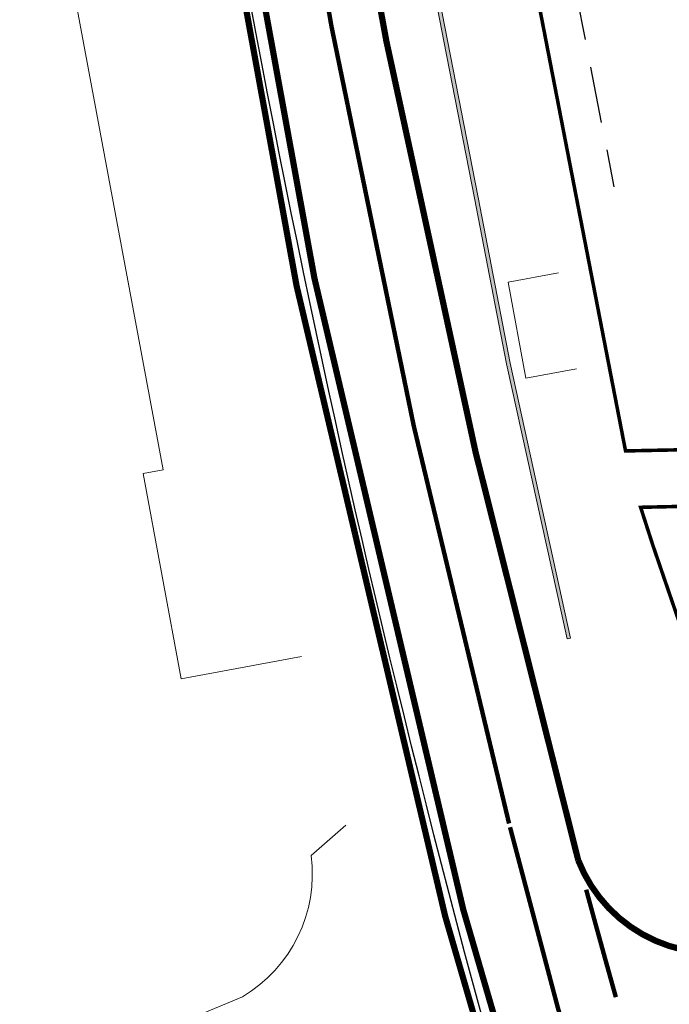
# Model space of a CAD drawing. Extents: x 779 to 3668, y -1329 to 9570.
# Tile 3 of 106: x 2342 to 2379, y -1297 to -1241. Entities that reach past the tile are written whole.
import ezdxf

# ---------------------------------------------------------------- set-up
doc = ezdxf.new("R2010")
doc.units = 0
for name, pattern in [('ACAD_ISO03W100', [30, 12, -18]), ('CENTER2', [1.125, 0.75, -0.125, 0.125, -0.125]), ('CIĄGłA', [0]), ('HIDDEN2', [4.7625, 3.175, -1.5875])]:
    doc.linetypes.add(name, pattern=pattern)
for name, color, linetype, lineweight in [('AGP1_granica_opracow', 7, 'Continuous', 15), ('AGP1_HATCH', 7, 'Continuous', 5), ('Y_OZN_POZ', 251, 'Continuous', 5), ('zz-legenda', 7, 'Continuous', 13)]:
    doc.layers.add(name, color=color, linetype=linetype, lineweight=lineweight)

msp = doc.modelspace()

# ---------------------------------------------------------------- hatches: boundary and pattern name
at = {"layer": 'AGP1_HATCH', "true_color": 0xf8991e, "transparency": 33554579}
h = msp.add_hatch(color=30, dxfattribs=at)
h.dxf.hatch_style = 1
h.paths.add_polyline_path([(2359.343, -1206.502), (2360.423, -1212.022), (2362.303, -1221.652), (2364.183, -1231.242), (2366.313, -1242.242), (2368.043, -1251.102), (2369.853, -1260.434), (2373.264, -1275.957), (2373.459, -1275.915), (2370.049, -1260.394), (2368.239, -1251.063), (2366.509, -1242.203), (2364.379, -1231.203), (2362.499, -1221.613), (2360.619, -1211.983), (2359.539, -1206.463)])

# ---------------------------------------------------------------- linework, layer by layer
at = {"color": 3, "linetype": 'HIDDEN2', "lineweight": 30}
msp.add_lwpolyline([(2362.406, -1180.947), (2366.452, -1201.906), (2368.111, -1210.576), (2371.833, -1229.683), (2375.907, -1250.453)], dxfattribs=at)
at = {"color": 18, "linetype": 'CIĄGłA', "lineweight": 5, "true_color": 0x000000}
msp.add_lwpolyline([(2359.343, -1206.502), (2360.423, -1212.022), (2362.303, -1221.652), (2364.183, -1231.242), (2366.313, -1242.242), (2368.043, -1251.102), (2369.853, -1260.434), (2373.264, -1275.957), (2373.459, -1275.915), (2370.049, -1260.394), (2368.239, -1251.063), (2366.509, -1242.203), (2364.379, -1231.203), (2362.499, -1221.613), (2360.619, -1211.983), (2359.539, -1206.463)], close=True, dxfattribs=at)
msp.add_lwpolyline([(2377.102, -1326.541, -0.038363), (2351.948, -1219.858, 2.343979)], format="xyb")
at = {"layer": 'AGP1_granica_opracow', "color": 5, "linetype": 'CENTER2', "lineweight": 9, "ltscale": 5, "const_width": 0.2}
msp.add_lwpolyline([(2405.833, -1186.152), (2399.523, -1171.482), (2366.993, -1182.902), (2365.963, -1183.262), (2360.993, -1185.012), (2364.913, -1205.302), (2368.303, -1222.782), (2376.563, -1265.352), (2380.933, -1265.262), (2380.943, -1268.452), (2377.413, -1268.532), (2378.103, -1270.672), (2383.923, -1287.662), (2388.483, -1290.372), (2393.963, -1288.272), (2397.353, -1286.912), (2417.513, -1278.772), (2424.843, -1282.852)], dxfattribs=at)
at = {"layer": 'Y_OZN_POZ', "linetype": 'ACAD_ISO03W100', "ltscale": 0.1, "const_width": 0.25}
msp.add_lwpolyline([(2369.991, -1286.364, -0.02415), (2356.051, -1218.694)], format="xyb", dxfattribs=at)
at = {"layer": 'Y_OZN_POZ'}
for points, const_width in [([(2373.894, -1288.442, -0.024492), (2358.793, -1218.889)], 0.35), ([(2377.611, -1326.349, -0.038363), (2352.446, -1219.621, -0.038363)], 0.35), ([(2376.587, -1326.712, -0.038363), (2351.443, -1220.074, -0.038363)], 0.35), ([(2378.511, -1316.738, -0.010946), (2370.045, -1286.576, -0.010946)], 0.25), ([(2373.894, -1288.442, 0.330012), (2382.197, -1293.648, -1.49647)], 0.35)]:
    msp.add_lwpolyline(points, format="xyb", dxfattribs=dict(at, const_width=const_width))
at = {"layer": 'Y_OZN_POZ', "linetype": 'ACAD_ISO03W100', "ltscale": 0.05, "const_width": 0.25}
msp.add_lwpolyline([(2376.016, -1296.161, -0.002164), (2374.341, -1290.096)], format="xyb", dxfattribs=at)
at = {"layer": 'zz-legenda'}
for points in [[(2344.167, -1227.083), (2343.331, -1227.239), (2343.514, -1228.222), (2342.383, -1228.433), (2343.125, -1232.414), (2344.108, -1232.231), (2350.475, -1266.413), (2349.345, -1266.624), (2351.502, -1278.204), (2358.288, -1276.94)], [(2372.789, -1255.307), (2369.933, -1255.84), (2370.94, -1261.247), (2373.791, -1260.716)]]:
    msp.add_lwpolyline(points, dxfattribs=at)
msp.add_lwpolyline([(2344.883, -1302.894), (2344.115, -1300.651), (2354.952, -1296.134, 0.299659), (2358.827, -1288.178), (2360.783, -1286.452)], format="xyb", dxfattribs=at)

doc.saveas('drawing.dxf')
